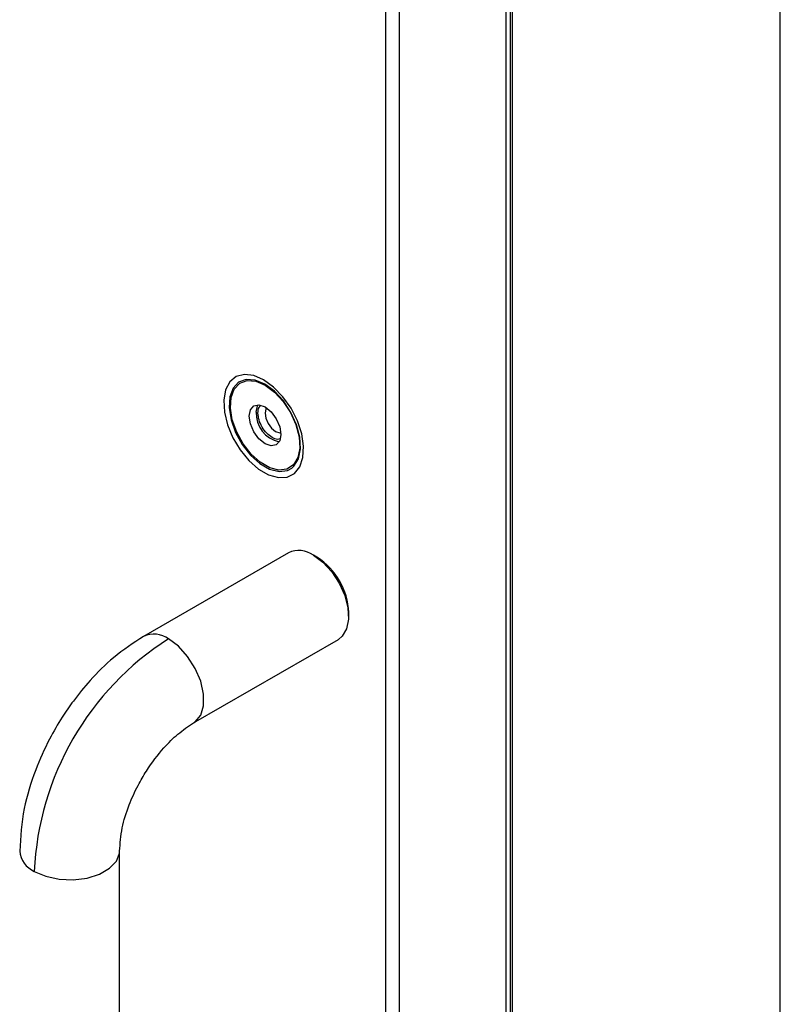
# Model space of a CAD drawing. Header units: millimetres. Extents: x 3619 to 4737, y 1503 to 2366.
# Tile 229 of 256: x 4660 to 4685, y 2003 to 2036. Entities that reach past the tile are written whole.
import ezdxf

# ---------------------------------------------------------------- set-up
doc = ezdxf.new("R2010")
doc.units = ezdxf.units.MM

msp = doc.modelspace()

# ---------------------------------------------------------------- linework, layer by layer
at = {"color": 7, "linetype": 'Continuous', "lineweight": 30}
for p, q in [((4685.3776, 1975.1671), (4685.3776, 2152.3293)), ((4672.203, 2148.8975), (4672.203, 1964.3811)), ((4672.6744, 1964.5736), (4672.6744, 2148.7051)), ((4676.2241, 2146.0041), (4676.2241, 1971.3668)), ((4676.4444, 1971.2951), (4676.4444, 2145.9041)), ((4668.9656, 2018.0067), (4664.1337, 2015.2173)), ((4669.9168, 2017.856), (4669.799, 2017.9241)), ((4670.9773, 2015.883), (4670.9773, 2016.019)), ((4665.8002, 2012.3305), (4670.6321, 2015.1199)), ((4663.3338, 1983.0178), (4663.3338, 2008.0584))]:
    msp.add_line(p, q, dxfattribs=at)
at = {"color": 8, "linetype": 'Continuous', "lineweight": 30}
msp.add_line((4676.3785, 1971.2951), (4676.3785, 2145.8986), dxfattribs=at)
at = {"color": 7, "linetype": 'Continuous', "lineweight": 30, "flags": 128}
for points in [[(4668.1395, 2023.7741), (4667.8075, 2023.9173), (4667.4964, 2023.9547), (4667.2257, 2023.8838), (4667.0124, 2023.7092), (4666.87, 2023.4418), (4666.8073, 2023.0985), (4666.8283, 2022.7007), (4666.9317, 2022.2736), (4667.1109, 2021.8438), (4667.3549, 2021.4385), (4667.6481, 2021.0831), (4667.9722, 2020.7999), (4668.3068, 2020.6068), (4668.6309, 2020.5158), (4668.9241, 2020.5326), (4669.168, 2020.6563), (4669.3473, 2020.8791), (4669.4507, 2021.1868), (4669.4717, 2021.5603), (4669.409, 2021.9761), (4669.2665, 2022.4079), (4669.0532, 2022.8288), (4668.7825, 2023.2122), (4668.4714, 2023.534), (4668.1395, 2023.7741)], [(4668.1866, 2023.5976), (4668.4992, 2023.3676), (4668.7885, 2023.0554), (4669.0333, 2022.6842), (4669.2152, 2022.2815), (4669.3209, 2021.8772), (4669.3424, 2021.5013), (4669.2782, 2021.1817), (4669.133, 2020.942), (4668.9177, 2020.8001), (4668.6481, 2020.7664), (4668.3444, 2020.8435), (4668.0289, 2021.0256), (4667.7251, 2021.2993), (4667.4555, 2021.6442), (4667.2402, 2022.0348), (4667.095, 2022.442), (4667.0308, 2022.8358), (4667.0524, 2023.1868), (4667.158, 2023.4691), (4667.34, 2023.6617), (4667.5847, 2023.7503), (4667.8741, 2023.7284), (4668.1866, 2023.5976)], [(4669.0769, 2020.8291), (4669.1524, 2020.8964), (4669.302, 2021.1434), (4669.3682, 2021.4728), (4669.346, 2021.8601), (4669.2371, 2022.2767), (4669.0496, 2022.6917), (4668.7974, 2023.0742), (4668.4993, 2023.3959), (4668.1772, 2023.6329)], [(4668.1866, 2022.8723), (4668.3896, 2022.7085), (4668.5616, 2022.4764), (4668.6766, 2022.2114), (4668.7169, 2021.9537), (4668.6766, 2021.7426), (4668.5616, 2021.6103), (4668.3896, 2021.5769), (4668.1866, 2021.6474), (4667.9837, 2021.8112), (4667.8116, 2022.0433), (4667.6967, 2022.3083), (4667.6563, 2022.566), (4667.6967, 2022.7771), (4667.8116, 2022.9094), (4667.9837, 2022.9428), (4668.1866, 2022.8723)], [(4667.892, 2022.7021), (4667.9324, 2022.9131), (4667.9485, 2022.9445)], [(4668.2329, 2022.8432), (4668.2135, 2022.8088), (4668.1866, 2022.6681), (4668.2135, 2022.4963), (4668.2902, 2022.3196), (4668.4049, 2022.1649), (4668.5402, 2022.0557)], [(4668.5402, 2022.0557), (4668.6755, 2022.0086), (4668.7149, 2022.0082)], [(4669.7988, 2017.9242), (4670.1168, 2017.6902), (4670.4111, 2017.3726), (4670.6601, 2016.995), (4670.8452, 2016.5853), (4670.9527, 2016.1741), (4670.9746, 2015.7917), (4670.9093, 2015.4665), (4670.7616, 2015.2227), (4670.6321, 2015.1199)]]:
    msp.add_lwpolyline(points, dxfattribs=at)
at = {"color": 8, "linetype": 'Continuous', "lineweight": 30, "flags": 128}
for points in [[(4668.1772, 2023.6329), (4667.8551, 2023.7677), (4667.5569, 2023.7903), (4667.3047, 2023.699), (4667.1173, 2023.5005), (4667.0084, 2023.2096), (4666.9862, 2022.8479), (4667.0524, 2022.4421), (4667.2019, 2022.0225), (4667.4238, 2021.62), (4667.7016, 2021.2646), (4668.0146, 2020.9826), (4668.3397, 2020.7949), (4668.6528, 2020.7155), (4668.9305, 2020.7502), (4669.0769, 2020.8291)], [(4665.802, 2012.3315), (4665.8576, 2012.3685), (4666.0389, 2012.5897), (4666.1334, 2012.9068), (4666.1334, 2013.2942), (4666.0389, 2013.7204), (4665.8576, 2014.1509), (4665.6041, 2014.5509), (4665.2989, 2014.888), (4664.9669, 2015.1348)], [(4660.4886, 2007.3781), (4660.8683, 2007.214), (4661.3128, 2007.1183), (4661.786, 2007.0987), (4662.2495, 2007.1569), (4662.6659, 2007.2882), (4663.0013, 2007.4818), (4663.2287, 2007.7222), (4663.3295, 2007.9898), (4663.3338, 2008.0588)]]:
    msp.add_lwpolyline(points, dxfattribs=at)
at = {"color": 7, "linetype": 'Continuous', "lineweight": 30}
for centre, radius, start, end in [((4668.8482, 2022.6502), 0.9576, 176.89775, 258.69508), ((4669.3115, 2017.2518), 0.8304, 54.06884, 114.62104), ((4668.7175, 2015.939), 2.2613, 2.02731, 57.97291), ((4670.174, 2006.9574), 9.6945, 122.48734, 177.51265)]:
    msp.add_arc(centre, radius, start, end, dxfattribs=at)
at = {"color": 8, "linetype": 'Continuous', "lineweight": 30}
for centre, radius, start, end in [((4664.4804, 2014.47), 0.8239, 53.80242, 114.89208), ((4660.8211, 2008.132), 0.824, 185.1563, 246.20129)]:
    msp.add_arc(centre, radius, start, end, dxfattribs=at)
at = {"color": 7, "linetype": 'Continuous', "lineweight": 30}
for points, knots in [([(4667.9509, 2022.668), (4667.9561, 2022.7378), (4667.9645, 2022.851), (4668.0267, 2022.9075), (4668.0507, 2022.9292)], [0, 0, 0, 0, 0.6153829, 1, 1, 1, 1]), ([(4668.6867, 2021.8052), (4668.6596, 2021.7971), (4668.5833, 2021.7743), (4668.4212, 2021.8401), (4668.2373, 2021.9861), (4668.0811, 2022.1981), (4667.9722, 2022.442), (4667.958, 2022.5927), (4667.9509, 2022.668)], [0, 0, 0, 0, 0.0989334, 0.2791506, 0.4593679, 0.6395721, 0.8197868, 1, 1, 1, 1]), ([(4664.1338, 2015.2174), (4663.7959, 2014.9968), (4663.1723, 2014.5897), (4662.3928, 2013.8177), (4661.8303, 2013.1313), (4661.3795, 2012.4761), (4660.9375, 2011.7145), (4660.4787, 2010.6905), (4660.0862, 2009.4043), (4660.0302, 2008.5257), (4660.0004, 2008.0582)], [0, 0, 0, 0, 0.1507771, 0.2782691, 0.3771699, 0.4501736, 0.5441668, 0.67003, 0.8244342, 1, 1, 1, 1]), ([(4663.3338, 2008.0586), (4663.3508, 2008.3094), (4663.3834, 2008.7877), (4663.6217, 2009.5556), (4663.9129, 2010.1993), (4664.2972, 2010.8613), (4664.7521, 2011.4585), (4665.2965, 2011.9991), (4665.6248, 2012.2151), (4665.8, 2012.3304)], [0, 0, 0, 0, 0.16992, 0.3241255, 0.4526168, 0.5496715, 0.7257253, 0.8535771, 1, 1, 1, 1])]:
    msp.add_open_spline(points, degree=3, knots=knots, dxfattribs=at)

doc.saveas('drawing.dxf')
